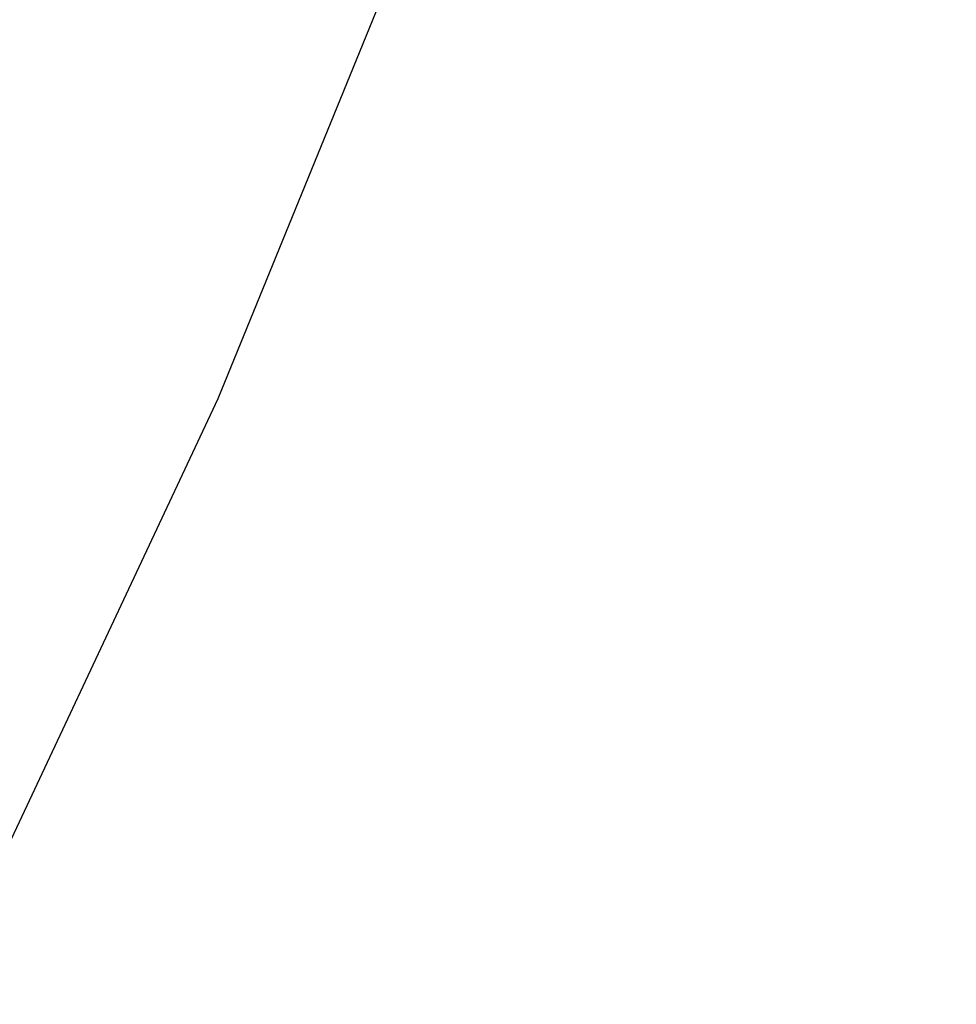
# Paper-space layout '_Trimétrica' of a CAD drawing. Header units: millimetres. Extents: x -779 to 107, y -976 to -84.
# Tile 186 of 197: x -171 to -162, y -643 to -633. Entities that reach past the tile are written whole.
import ezdxf

# ---------------------------------------------------------------- set-up
doc = ezdxf.new("R2010")
doc.units = ezdxf.units.MM

psp = doc.layouts.new('_Trimétrica')

# ---------------------------------------------------------------- linework, layer by layer
at = {"color": 7, "linetype": 'Continuous', "lineweight": 25, "flags": 128}
psp.add_lwpolyline([(-190.4463, -669.2185), (-186.2666, -664.3468), (-182.3501, -659.2392), (-178.7037, -653.9047), (-175.3338, -648.3526), (-172.2464, -642.5926), (-169.4467, -636.6349), (-166.9399, -630.4899), (-164.7301, -624.1684), (-162.8214, -617.6815), (-161.2171, -611.0405), (-159.9199, -604.2571), (-158.9322, -597.3433), (-158.2557, -590.311), (-157.8916, -583.1728), (-157.8404, -575.941), (-158.1024, -568.6285), (-158.6771, -561.2479), (-159.5633, -553.8124), (-160.7597, -546.3348)], dxfattribs=at)
at = {"color": 7, "linetype": 'Continuous', "lineweight": 25}
for points, knots in [([(-699.7614, -633.1712), (-698.8121, -635.0327), (-696.0686, -640.4123), (-691.345, -649.2543), (-685.5162, -659.6652), (-679.4498, -669.9876), (-673.154, -680.2156), (-666.6321, -690.3422), (-659.8886, -700.3607), (-652.9281, -710.2645), (-645.7553, -720.0469), (-638.375, -729.7015), (-630.792, -739.2217), (-623.0116, -748.6013), (-615.0388, -757.8341), (-606.8791, -766.9138), (-598.5378, -775.8344), (-590.0206, -784.59), (-581.3331, -793.1747), (-572.4811, -801.5828), (-563.4706, -809.8087), (-554.3074, -817.8468), (-544.9977, -825.6919), (-535.5478, -833.3386), (-525.9638, -840.7818), (-516.2522, -848.0166), (-506.4193, -855.038), (-496.4719, -861.8414), (-486.4164, -868.4221), (-476.2595, -874.7758), (-466.008, -880.8981), (-455.6687, -886.7848), (-445.2486, -892.4321), (-434.7544, -897.836), (-424.1933, -902.9929), (-413.5722, -907.8992), (-402.8982, -912.5516), (-392.1785, -916.9469), (-381.4203, -921.082), (-370.6306, -924.9541), (-359.8169, -928.5604), (-348.9862, -931.8986), (-338.1459, -934.9662), (-327.3032, -937.7611), (-316.4656, -940.2814), (-305.6402, -942.5251), (-294.8343, -944.4908), (-284.0554, -946.177), (-273.3107, -947.5825), (-262.6074, -948.7062), (-251.953, -949.5474), (-241.3546, -950.1055), (-230.8194, -950.3799), (-220.3548, -950.3706), (-209.9677, -950.0774), (-199.6654, -949.5005), (-189.4549, -948.6404), (-179.3432, -947.4977), (-169.3373, -946.0732), (-159.4439, -944.3679), (-149.6699, -942.3831), (-140.0219, -940.1202), (-130.5066, -937.5808), (-121.1303, -934.7668), (-111.8996, -931.6802), (-102.8205, -928.3233), (-93.8992, -924.6985), (-85.1418, -920.8084), (-76.5539, -916.6559), (-68.142, -912.2431), (-59.9089, -907.5764), (-51.8699, -902.6468), (-44.8808, -898.0828), (-40.6574, -895.0577), (-38.9755, -893.8531)], [0, 0, 0, 0, 0.007443, 0.021508, 0.035574, 0.049639, 0.063705, 0.07777, 0.091835, 0.105901, 0.119966, 0.13403, 0.148095, 0.16216, 0.176225, 0.190289, 0.204354, 0.218419, 0.232483, 0.246548, 0.260613, 0.274678, 0.288743, 0.302809, 0.316874, 0.33094, 0.345006, 0.359072, 0.373139, 0.387206, 0.401273, 0.41534, 0.429408, 0.443476, 0.457544, 0.471612, 0.48568, 0.499748, 0.513816, 0.527885, 0.541952, 0.55602, 0.570087, 0.584153, 0.598218, 0.612283, 0.626346, 0.640408, 0.654468, 0.668527, 0.682583, 0.696637, 0.710688, 0.724736, 0.738781, 0.752822, 0.76686, 0.780893, 0.794922, 0.808946, 0.822965, 0.836979, 0.850987, 0.86499, 0.878987, 0.892978, 0.906964, 0.920944, 0.934918, 0.948887, 0.962851, 0.97681, 0.990765, 1, 1, 1, 1]), ([(-720.488, -638.9535), (-719.5125, -640.8668), (-716.6929, -646.3971), (-711.8432, -655.4888), (-705.8643, -666.1969), (-699.6476, -676.8171), (-693.2012, -687.3438), (-686.5281, -697.77), (-679.6329, -708.0893), (-672.5198, -718.295), (-665.1935, -728.381), (-657.6586, -738.3406), (-649.9198, -748.1677), (-641.9821, -757.8562), (-633.8504, -767.3998), (-625.53, -776.7926), (-617.026, -786.0286), (-608.3439, -795.102), (-599.4892, -804.0072), (-590.4673, -812.7384), (-581.2841, -821.2902), (-571.9452, -829.6571), (-562.4566, -837.8339), (-552.8243, -845.8153), (-543.0542, -853.5964), (-533.1527, -861.1722), (-523.1258, -868.5378), (-512.9799, -875.6886), (-502.7213, -882.6201), (-492.3566, -889.3278), (-481.8923, -895.8075), (-471.3349, -902.055), (-460.691, -908.0662), (-449.9675, -913.8374), (-439.171, -919.3649), (-428.3083, -924.645), (-417.3863, -929.6744), (-406.4118, -934.4498), (-395.3919, -938.9681), (-384.3335, -943.2263), (-373.2435, -947.2218), (-362.1291, -950.9517), (-350.9972, -954.4138), (-339.8549, -957.6058), (-328.7093, -960.5254), (-317.5675, -963.1708), (-306.4367, -965.5402), (-295.3238, -967.6319), (-284.236, -969.4447), (-273.1805, -970.9773), (-262.1643, -972.2285), (-251.1944, -973.1976), (-240.278, -973.8839), (-229.4221, -974.2868), (-218.6337, -974.4062), (-207.9197, -974.2418), (-197.2871, -973.7938), (-186.7428, -973.0625), (-176.2936, -972.0484), (-165.9463, -970.7522), (-155.7075, -969.1746), (-145.5839, -967.3169), (-135.582, -965.1802), (-125.7084, -962.766), (-115.9693, -960.0761), (-106.371, -957.1122), (-96.9196, -953.8763), (-87.6213, -950.3707), (-78.4819, -946.5977), (-69.5073, -942.5599), (-60.7028, -938.2601), (-52.0749, -933.7005), (-43.6263, -928.8871), (-35.3718, -923.8114), (-28.1391, -919.082), (-23.7453, -915.9387), (-21.9644, -914.6647)], [0, 0, 0, 0, 0.007235, 0.020911, 0.034588, 0.048265, 0.061941, 0.075618, 0.089294, 0.10297, 0.116646, 0.130322, 0.143998, 0.157674, 0.17135, 0.185026, 0.198702, 0.212377, 0.226053, 0.239729, 0.253405, 0.267081, 0.280757, 0.294434, 0.30811, 0.321787, 0.335464, 0.349141, 0.362818, 0.376496, 0.390174, 0.403852, 0.41753, 0.431209, 0.444887, 0.458566, 0.472245, 0.485924, 0.499603, 0.513282, 0.526961, 0.54064, 0.554318, 0.567996, 0.581673, 0.59535, 0.609026, 0.622701, 0.636374, 0.650046, 0.663717, 0.677386, 0.691052, 0.704717, 0.718378, 0.732037, 0.745693, 0.759346, 0.772995, 0.78664, 0.800281, 0.813917, 0.827549, 0.841176, 0.854799, 0.868416, 0.882028, 0.895635, 0.909237, 0.922834, 0.936426, 0.950013, 0.963596, 0.977174, 0.990749, 1, 1, 1, 1])]:
    psp.add_open_spline(points, degree=3, knots=knots, dxfattribs=at)

doc.saveas('drawing.dxf')
